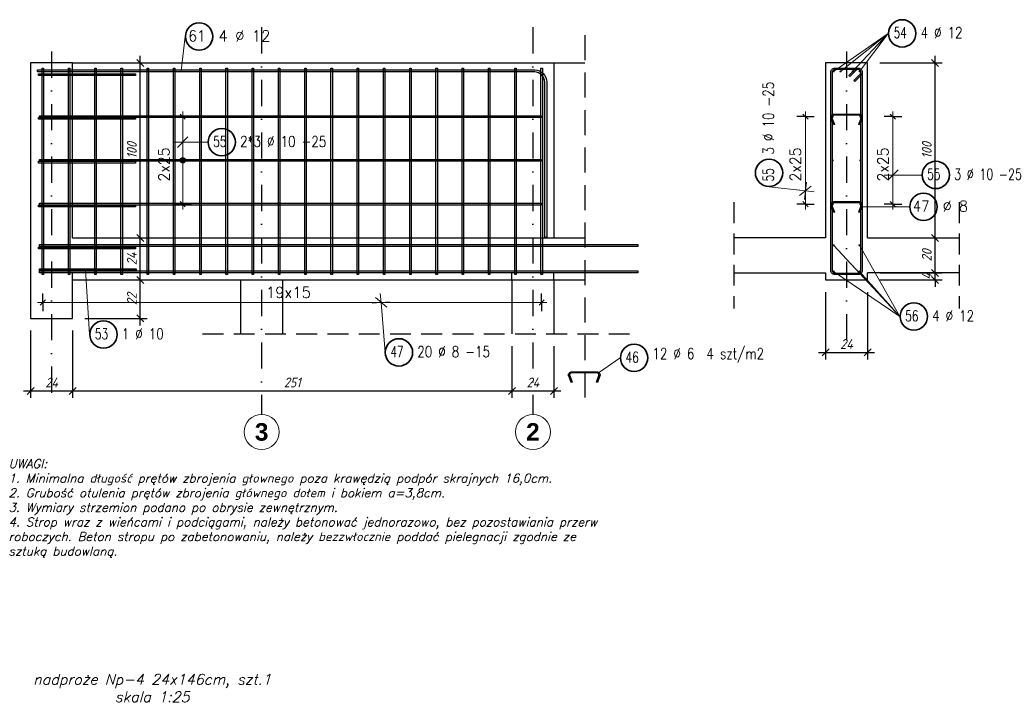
# Model space of a CAD drawing. Header units: millimetres. Extents: x -59549 to 24928, y -40343 to 39139.
# Tile 10 of 27: x -17073 to -11446, y -9470 to -5569. Entities that reach past the tile are written whole.
import ezdxf
from ezdxf.enums import TextEntityAlignment as Align

# ---------------------------------------------------------------- set-up
doc = ezdxf.new("R2010")
doc.units = ezdxf.units.MM
doc.header["$MEASUREMENT"] = 0
for name, pattern in [('DASHDOT', [25.4, 12.7, -6.35, 0, -6.35]), ('DASHDOTX2', [2, 1, -0.5, 0, -0.5]), ('Dot & Dashed', [335.138881, 176.388884, -88.194442, 0, -70.555556]), ('Hidden', [7.14375, 4.7625, -2.38125])]:
    doc.linetypes.add(name, pattern=pattern)
for name, color, linetype in [('k-nadproża', 4, 'Hidden'), ('k-osie', 1, 'DASHDOT'), ('k-schody', 2, 'Continuous'), ('k-wymiary', 1, 'Continuous'), ('k-ściany', 2, 'Continuous')]:
    doc.layers.add(name, color=color, linetype=linetype)
doc.layers.add('Ogólne', color=7, linetype='Continuous', lineweight=25)
doc.styles.add('50', font='romans.shx', dxfattribs={"width": 0.85, "oblique": 15, "height": 10})
doc.styles.add('ISO', font='ISOCP.SHX', dxfattribs={"oblique": 15})
doc.styles.add('ROMANS', font='romans__.ttf')
doc.styles.add('STYL_AUTOMATYCZNY_1', font='arialbd.ttf')
doc.dimstyles.new('ISO 1_20', dxfattribs={"dimtxt": 56, "dimasz": 40, "dimexe": 40, "dimexo": 70, "dimgap": 20, "dimtad": 1, "dimdec": 1, "dimlfac": 0.1, "dimdsep": 46, "dimtxsty": 'ISO', "dimblk": 'OBLIQUE', "dimcen": 0.09, "dimdle": 40, "dimclrd": 1, "dimclre": 1, "dimclrt": 2, "dimadec": 0, "dimazin": 0, "dimtfac": 1, "dimtdec": 1, "dimtix": 1, "dimtmove": 2, "dimatfit": 0, "dimfxl": 1, "dimtolj": 1, "dimtzin": 0, "dimlwd": -1, "dimlwe": -1, "dimarcsym": 0})

# ---------------------------------------------------------------- blocks, each defined once
blk = doc.blocks.new('_Oblique')
at = {"color": 0, "linetype": 'ByBlock', "lineweight": -2, "ltscale": 30}
blk.add_line((-0.5, -0.5), (0.5, 0.5), dxfattribs=at)
blk = doc.blocks.new('*D131')
at = {"layer": 'Defpoints', "color": 0}
for p in [(-17010.2, -7275.9), (-16770.2, -7275.9), (-16770.2, -7690.3)]:
    blk.add_point(p, dxfattribs=at)
at = {"layer": 'k-wymiary', "color": 1}
for p, q in [((-17010.2, -7345.9), (-17010.2, -7730.3)), ((-16770.2, -7345.9), (-16770.2, -7730.3)), ((-17050.2, -7690.3), (-16730.2, -7690.3))]:
    blk.add_line(p, q, dxfattribs=at)
at = {"layer": 'k-wymiary', "color": 1, "xscale": 40, "yscale": 40, "zscale": 40, "rotation": 180}
blk.add_blockref('_Oblique', (-17010.2, -7690.3), dxfattribs=at)
at = {"layer": 'k-wymiary', "color": 1, "xscale": 40, "yscale": 40, "zscale": 40}
blk.add_blockref('_Oblique', (-16770.2, -7690.3), dxfattribs=at)
at = {"layer": 'k-wymiary', "color": 2, "insert": (-16890.2, -7642.3), "char_height": 56, "attachment_point": 5, "style": 'ISO'}
blk.add_mtext('\\A1;24', dxfattribs=at)
blk = doc.blocks.new('*D126')
at = {"layer": 'Defpoints', "color": 0}
for p in [(-16770.2, -7275.9), (-14260.2, -7364.2), (-14260.2, -7690.3)]:
    blk.add_point(p, dxfattribs=at)
at = {"layer": 'k-wymiary', "color": 1}
for p, q in [((-16770.2, -7345.9), (-16770.2, -7730.3)), ((-14260.2, -7434.2), (-14260.2, -7730.3)), ((-16810.2, -7690.3), (-14220.2, -7690.3))]:
    blk.add_line(p, q, dxfattribs=at)
at = {"layer": 'k-wymiary', "color": 1, "xscale": 40, "yscale": 40, "zscale": 40, "rotation": 180}
blk.add_blockref('_Oblique', (-16770.2, -7690.3), dxfattribs=at)
at = {"layer": 'k-wymiary', "color": 1, "xscale": 40, "yscale": 40, "zscale": 40}
blk.add_blockref('_Oblique', (-14260.2, -7690.3), dxfattribs=at)
at = {"layer": 'k-wymiary', "color": 2, "insert": (-15515.2, -7642.3), "char_height": 56, "attachment_point": 5, "style": 'ISO'}
blk.add_mtext('\\A1;251', dxfattribs=at)
blk = doc.blocks.new('*D127')
at = {"layer": 'Defpoints', "color": 0}
for p in [(-14260.2, -7364.2), (-14020.2, -7364.2), (-14020.2, -7690.3)]:
    blk.add_point(p, dxfattribs=at)
at = {"layer": 'k-wymiary', "color": 1}
for p, q in [((-14260.2, -7434.2), (-14260.2, -7730.3)), ((-14020.2, -7434.2), (-14020.2, -7730.3)), ((-14300.2, -7690.3), (-13980.2, -7690.3))]:
    blk.add_line(p, q, dxfattribs=at)
at = {"layer": 'k-wymiary', "color": 1, "xscale": 40, "yscale": 40, "zscale": 40, "rotation": 180}
blk.add_blockref('_Oblique', (-14260.2, -7690.3), dxfattribs=at)
at = {"layer": 'k-wymiary', "color": 1, "xscale": 40, "yscale": 40, "zscale": 40}
blk.add_blockref('_Oblique', (-14020.2, -7690.3), dxfattribs=at)
at = {"layer": 'k-wymiary', "color": 2, "insert": (-14140.2, -7642.3), "char_height": 56, "attachment_point": 5, "style": 'ISO'}
blk.add_mtext('\\A1;24', dxfattribs=at)
blk = doc.blocks.new('*D128')
at = {"layer": 'Defpoints', "color": 0}
for p in [(-16770.2, -7056.1), (-16383.9, -7056.1), (-16770.2, -7275.9)]:
    blk.add_point(p, dxfattribs=at)
at = {"layer": 'k-wymiary', "color": 1}
for p, q in [((-16383.9, -7315.9), (-16383.9, -7016.1)), ((-16700.2, -7056.1), (-16343.9, -7056.1)), ((-16700.2, -7275.9), (-16343.9, -7275.9))]:
    blk.add_line(p, q, dxfattribs=at)
at = {"layer": 'k-wymiary', "color": 1, "xscale": 40, "yscale": 40, "zscale": 40}
for p, rotation in [((-16383.9, -7056.1), 90), ((-16383.9, -7275.9), 270)]:
    blk.add_blockref('_Oblique', p, dxfattribs=dict(at, rotation=rotation))
at = {"layer": 'k-wymiary', "color": 2, "insert": (-16431.9, -7166), "char_height": 56, "attachment_point": 5, "rotation": 90, "style": 'ISO'}
blk.add_mtext('\\A1;22', dxfattribs=at)
blk = doc.blocks.new('*D129')
at = {"layer": 'Defpoints', "color": 0}
for p in [(-16770.2, -6815.9), (-16383.9, -6815.9), (-16770.2, -7056.1)]:
    blk.add_point(p, dxfattribs=at)
at = {"layer": 'k-wymiary', "color": 1}
for p, q in [((-16383.9, -7096.1), (-16383.9, -6775.9)), ((-16700.2, -6815.9), (-16343.9, -6815.9)), ((-16700.2, -7056.1), (-16343.9, -7056.1))]:
    blk.add_line(p, q, dxfattribs=at)
at = {"layer": 'k-wymiary', "color": 1, "xscale": 40, "yscale": 40, "zscale": 40}
for p, rotation in [((-16383.9, -6815.9), 90), ((-16383.9, -7056.1), 270)]:
    blk.add_blockref('_Oblique', p, dxfattribs=dict(at, rotation=rotation))
at = {"layer": 'k-wymiary', "color": 2, "insert": (-16431.9, -6936), "char_height": 56, "attachment_point": 5, "rotation": 90, "style": 'ISO'}
blk.add_mtext('\\A1;24', dxfattribs=at)
blk = doc.blocks.new('*D130')
at = {"layer": 'Defpoints', "color": 0}
for p in [(-16770.2, -5815.9), (-16383.9, -5815.9), (-16770.2, -6815.9)]:
    blk.add_point(p, dxfattribs=at)
at = {"layer": 'k-wymiary', "color": 1}
for p, q in [((-16383.9, -6855.9), (-16383.9, -5775.9)), ((-16700.2, -5815.9), (-16343.9, -5815.9)), ((-16700.2, -6815.9), (-16343.9, -6815.9))]:
    blk.add_line(p, q, dxfattribs=at)
at = {"layer": 'k-wymiary', "color": 1, "xscale": 40, "yscale": 40, "zscale": 40}
for p, rotation in [((-16383.9, -5815.9), 90), ((-16383.9, -6815.9), 270)]:
    blk.add_blockref('_Oblique', p, dxfattribs=dict(at, rotation=rotation))
at = {"layer": 'k-wymiary', "color": 2, "insert": (-16431.9, -6315.9), "char_height": 56, "attachment_point": 5, "rotation": 90, "style": 'ISO'}
blk.add_mtext('\\A1;100', dxfattribs=at)
blk = doc.blocks.new('*D163')
at = {"layer": 'Defpoints', "color": 0}
for p in [(-12467.8, -7056.1), (-12227.8, -7056.1), (-12227.8, -7470.5)]:
    blk.add_point(p, dxfattribs=at)
at = {"layer": 'k-wymiary', "color": 1}
for p, q in [((-12467.8, -7126.1), (-12467.8, -7510.5)), ((-12227.8, -7126.1), (-12227.8, -7510.5)), ((-12507.8, -7470.5), (-12187.8, -7470.5))]:
    blk.add_line(p, q, dxfattribs=at)
at = {"layer": 'k-wymiary', "color": 1, "xscale": 40, "yscale": 40, "zscale": 40, "rotation": 180}
blk.add_blockref('_Oblique', (-12467.8, -7470.5), dxfattribs=at)
at = {"layer": 'k-wymiary', "color": 1, "xscale": 40, "yscale": 40, "zscale": 40}
blk.add_blockref('_Oblique', (-12227.8, -7470.5), dxfattribs=at)
at = {"layer": 'k-wymiary', "color": 2, "insert": (-12347.8, -7422.5), "char_height": 56, "attachment_point": 5, "style": 'ISO'}
blk.add_mtext('\\A1;24', dxfattribs=at)
blk = doc.blocks.new('*D164')
at = {"layer": 'Defpoints', "color": 0}
for p in [(-12227.8, -7016.1), (-11841.5, -7016.1), (-12227.8, -7056.1)]:
    blk.add_point(p, dxfattribs=at)
at = {"layer": 'k-wymiary', "color": 1}
for p, q in [((-11841.5, -7016.1), (-11841.5, -6976.1)), ((-12157.8, -7016.1), (-11801.5, -7016.1)), ((-11841.5, -7056.1), (-11841.5, -7016.1)), ((-12157.8, -7056.1), (-11801.5, -7056.1)), ((-11841.5, -7056.1), (-11841.5, -7096.1))]:
    blk.add_line(p, q, dxfattribs=at)
at = {"layer": 'k-wymiary', "color": 1, "xscale": 40, "yscale": 40, "zscale": 40}
for p, rotation in [((-11841.5, -7016.1), 270), ((-11841.5, -7056.1), 90)]:
    blk.add_blockref('_Oblique', p, dxfattribs=dict(at, rotation=rotation))
at = {"layer": 'k-wymiary', "color": 2, "insert": (-11889.5, -7036.1), "char_height": 56, "attachment_point": 5, "rotation": 90, "style": 'ISO'}
blk.add_mtext('\\A1;4', dxfattribs=at)
blk = doc.blocks.new('*D165')
at = {"layer": 'Defpoints', "color": 0}
for p in [(-12227.8, -6815.9), (-11841.5, -6815.9), (-12227.8, -7016.1)]:
    blk.add_point(p, dxfattribs=at)
at = {"layer": 'k-wymiary', "color": 1}
for p, q in [((-11841.5, -7056.1), (-11841.5, -6775.9)), ((-12157.8, -6815.9), (-11801.5, -6815.9)), ((-12157.8, -7016.1), (-11801.5, -7016.1))]:
    blk.add_line(p, q, dxfattribs=at)
at = {"layer": 'k-wymiary', "color": 1, "xscale": 40, "yscale": 40, "zscale": 40}
for p, rotation in [((-11841.5, -6815.9), 90), ((-11841.5, -7016.1), 270)]:
    blk.add_blockref('_Oblique', p, dxfattribs=dict(at, rotation=rotation))
at = {"layer": 'k-wymiary', "color": 2, "insert": (-11889.5, -6916), "char_height": 56, "attachment_point": 5, "rotation": 90, "style": 'ISO'}
blk.add_mtext('\\A1;20', dxfattribs=at)
blk = doc.blocks.new('*D166')
at = {"layer": 'Defpoints', "color": 0}
for p in [(-12227.8, -5815.9), (-11841.5, -5815.9), (-12227.8, -6815.9)]:
    blk.add_point(p, dxfattribs=at)
at = {"layer": 'k-wymiary', "color": 1}
for p, q in [((-11841.5, -6855.9), (-11841.5, -5775.9)), ((-12157.8, -5815.9), (-11801.5, -5815.9)), ((-12157.8, -6815.9), (-11801.5, -6815.9))]:
    blk.add_line(p, q, dxfattribs=at)
at = {"layer": 'k-wymiary', "color": 1, "xscale": 40, "yscale": 40, "zscale": 40}
for p, rotation in [((-11841.5, -5815.9), 90), ((-11841.5, -6815.9), 270)]:
    blk.add_blockref('_Oblique', p, dxfattribs=dict(at, rotation=rotation))
at = {"layer": 'k-wymiary', "color": 2, "insert": (-11889.5, -6315.9), "char_height": 56, "attachment_point": 5, "rotation": 90, "style": 'ISO'}
blk.add_mtext('\\A1;100', dxfattribs=at)
blk = doc.blocks.new('KRESKOWANIE_29')
at = {"layer": 'Ogólne', "color": 7, "linetype": 'Continuous', "lineweight": 18, "transparency": 33554687}
for p, q in [((-15.008, -7.1847), (-15.012, -7.1348)), ((-15.008, -7.1847), (-15.0579, -7.1886)), ((-14.9757, -7.2122), (-15.0403, -7.1571)), ((-15.008, -7.1847), (-14.9582, -7.1807)), ((-14.9853, -7.4704), (-15.008, -7.1847)), ((-15.008, -7.1847), (-15.0041, -7.2345))]:
    blk.add_line(p, q, dxfattribs=at)
blk = doc.blocks.new('KRESKOWANIE_41')
at = {"layer": 'Ogólne', "color": 7, "linetype": 'Continuous', "lineweight": 18, "transparency": 33554687}
for p, q in [((-16.1114, -6.2395), (-16.1714, -6.2995)), ((-16.1414, -6.2695), (-16.1414, -6.2195)), ((-16.1414, -6.2695), (-16.1914, -6.2695)), ((-15.998, -6.2695), (-16.1414, -6.2695)), ((-16.1414, -6.2695), (-16.0914, -6.2695)), ((-16.1414, -6.2695), (-16.1414, -6.3195))]:
    blk.add_line(p, q, dxfattribs=at)
blk = doc.blocks.new('KRESKOWANIE_42')
at = {"layer": 'Ogólne', "color": 7, "linetype": 'Continuous', "lineweight": 18, "transparency": 33554687}
for p, q in [((-12.0827, -6.4567), (-12.0827, -6.4067)), ((-12.0827, -6.4567), (-12.1327, -6.4567)), ((-12.0527, -6.4267), (-12.1127, -6.4867)), ((-11.9175, -6.4567), (-12.0827, -6.4567)), ((-12.0827, -6.4567), (-12.0327, -6.4567)), ((-12.0827, -6.4567), (-12.0827, -6.5067))]:
    blk.add_line(p, q, dxfattribs=at)
blk = doc.blocks.new('KRESKOWANIE_43')
at = {"layer": 'Ogólne', "color": 7, "linetype": 'Continuous', "lineweight": 18, "transparency": 33554687}
for p, q in [((-12.7908, -6.5243), (-12.5828, -6.5471)), ((-12.6159, -6.5736), (-12.5497, -6.5205)), ((-12.5828, -6.5471), (-12.5773, -6.4974)), ((-12.5828, -6.5471), (-12.6325, -6.5416)), ((-12.5828, -6.5471), (-12.5882, -6.5968)), ((-12.5828, -6.5471), (-12.5331, -6.5525))]:
    blk.add_line(p, q, dxfattribs=at)

msp = doc.modelspace()

# ---------------------------------------------------------------- hatches: boundary and pattern name
at = {"layer": 'Ogólne', "linetype": 'Continuous', "lineweight": 50, "transparency": 33554687}
for points in [[(-12416.41, -5864.76), (-12416.87, -5862.46), (-12418.17, -5860.52), (-12420.11, -5859.22), (-12422.41, -5858.76), (-12424.71, -5859.22), (-12426.65, -5860.52), (-12427.95, -5862.46), (-12428.41, -5864.76), (-12427.95, -5867.06), (-12426.65, -5869), (-12424.71, -5870.3), (-12422.41, -5870.76), (-12420.11, -5870.3), (-12418.17, -5869), (-12416.87, -5867.06)], [(-12376.41, -5864.76), (-12376.87, -5862.46), (-12378.17, -5860.52), (-12380.11, -5859.22), (-12382.41, -5858.76), (-12384.71, -5859.22), (-12386.65, -5860.52), (-12387.95, -5862.46), (-12388.41, -5864.76), (-12387.95, -5867.06), (-12386.65, -5869), (-12384.71, -5870.3), (-12382.41, -5870.76), (-12380.11, -5870.3), (-12378.17, -5869), (-12376.87, -5867.06)], [(-12307.23, -5864.76), (-12307.69, -5862.46), (-12308.99, -5860.52), (-12310.93, -5859.22), (-12313.23, -5858.76), (-12315.52, -5859.22), (-12317.47, -5860.52), (-12318.77, -5862.46), (-12319.23, -5864.76), (-12318.77, -5867.06), (-12317.47, -5869), (-12315.52, -5870.3), (-12313.23, -5870.76), (-12310.93, -5870.3), (-12308.99, -5869), (-12307.69, -5867.06)], [(-12267.23, -5864.76), (-12267.69, -5862.46), (-12268.99, -5860.52), (-12270.93, -5859.22), (-12273.23, -5858.76), (-12275.52, -5859.22), (-12277.47, -5860.52), (-12278.77, -5862.46), (-12279.23, -5864.76), (-12278.77, -5867.06), (-12277.47, -5869), (-12275.52, -5870.3), (-12273.23, -5870.76), (-12270.93, -5870.3), (-12268.99, -5869), (-12267.69, -5867.06)], [(-12420.42, -6123.28), (-12420.8, -6121.36), (-12421.89, -6119.74), (-12423.51, -6118.66), (-12425.42, -6118.28), (-12427.34, -6118.66), (-12428.96, -6119.74), (-12430.04, -6121.36), (-12430.42, -6123.28), (-12430.04, -6125.19), (-12428.96, -6126.81), (-12427.34, -6127.9), (-12425.42, -6128.28), (-12423.51, -6127.9), (-12421.89, -6126.81), (-12420.8, -6125.19)], [(-12265.21, -6123.28), (-12265.59, -6121.36), (-12266.68, -6119.74), (-12268.3, -6118.66), (-12270.21, -6118.28), (-12272.13, -6118.66), (-12273.75, -6119.74), (-12274.83, -6121.36), (-12275.21, -6123.28), (-12274.83, -6125.19), (-12273.75, -6126.81), (-12272.13, -6127.9), (-12270.21, -6128.28), (-12268.3, -6127.9), (-12266.68, -6126.81), (-12265.59, -6125.19)], [(-12420.42, -6373.28), (-12420.8, -6371.36), (-12421.89, -6369.74), (-12423.51, -6368.66), (-12425.42, -6368.28), (-12427.34, -6368.66), (-12428.96, -6369.74), (-12430.04, -6371.36), (-12430.42, -6373.28), (-12430.04, -6375.19), (-12428.96, -6376.81), (-12427.34, -6377.9), (-12425.42, -6378.28), (-12423.51, -6377.9), (-12421.89, -6376.81), (-12420.8, -6375.19)], [(-12265.21, -6373.28), (-12265.59, -6371.36), (-12266.68, -6369.74), (-12268.3, -6368.66), (-12270.21, -6368.28), (-12272.13, -6368.66), (-12273.75, -6369.74), (-12274.83, -6371.36), (-12275.21, -6373.28), (-12274.83, -6375.19), (-12273.75, -6376.81), (-12272.13, -6377.9), (-12270.21, -6378.28), (-12268.3, -6377.9), (-12266.68, -6376.81), (-12265.59, -6375.19)], [(-12420.42, -6623.28), (-12420.8, -6621.36), (-12421.89, -6619.74), (-12423.51, -6618.66), (-12425.42, -6618.28), (-12427.34, -6618.66), (-12428.96, -6619.74), (-12430.04, -6621.36), (-12430.42, -6623.28), (-12430.04, -6625.19), (-12428.96, -6626.81), (-12427.34, -6627.9), (-12425.42, -6628.28), (-12423.51, -6627.9), (-12421.89, -6626.81), (-12420.8, -6625.19)], [(-12265.21, -6623.28), (-12265.59, -6621.36), (-12266.68, -6619.74), (-12268.3, -6618.66), (-12270.21, -6618.28), (-12272.13, -6618.66), (-12273.75, -6619.74), (-12274.83, -6621.36), (-12275.21, -6623.28), (-12274.83, -6625.19), (-12273.75, -6626.81), (-12272.13, -6627.9), (-12270.21, -6628.28), (-12268.3, -6627.9), (-12266.68, -6626.81), (-12265.59, -6625.19)], [(-12415.45, -6858.01), (-12415.91, -6855.72), (-12417.21, -6853.77), (-12419.16, -6852.47), (-12421.45, -6852.01), (-12423.75, -6852.47), (-12425.7, -6853.77), (-12427, -6855.72), (-12427.45, -6858.01), (-12427, -6860.31), (-12425.7, -6862.25), (-12423.75, -6863.55), (-12421.45, -6864.01), (-12419.16, -6863.55), (-12417.21, -6862.25), (-12415.91, -6860.31)], [(-12268.18, -6858.01), (-12268.64, -6855.72), (-12269.94, -6853.77), (-12271.89, -6852.47), (-12274.18, -6852.01), (-12276.48, -6852.47), (-12278.43, -6853.77), (-12279.73, -6855.72), (-12280.18, -6858.01), (-12279.73, -6860.31), (-12278.43, -6862.25), (-12276.48, -6863.55), (-12274.18, -6864.01), (-12271.89, -6863.55), (-12269.94, -6862.25), (-12268.64, -6860.31)], [(-12415.45, -7008.01), (-12415.91, -7005.72), (-12417.21, -7003.77), (-12419.16, -7002.47), (-12421.45, -7002.01), (-12423.75, -7002.47), (-12425.7, -7003.77), (-12427, -7005.72), (-12427.45, -7008.01), (-12427, -7010.31), (-12425.7, -7012.25), (-12423.75, -7013.55), (-12421.45, -7014.01), (-12419.16, -7013.55), (-12417.21, -7012.25), (-12415.91, -7010.31)], [(-12268.18, -7008.01), (-12268.64, -7005.72), (-12269.94, -7003.77), (-12271.89, -7002.47), (-12274.18, -7002.01), (-12276.48, -7002.47), (-12278.43, -7003.77), (-12279.73, -7005.72), (-12280.18, -7008.01), (-12279.73, -7010.31), (-12278.43, -7012.25), (-12276.48, -7013.55), (-12274.18, -7014.01), (-12271.89, -7013.55), (-12269.94, -7012.25), (-12268.64, -7010.31)]]:
    msp.add_hatch(color=5, dxfattribs=at).paths.add_polyline_path(points)
at = {"layer": 'Ogólne', "linetype": 'Continuous', "lineweight": 25, "transparency": 33554687}
for points in [[(-16156.37, -6373.28), (-16126.37, -6373.28), (-16128.47, -6365.78)], [(-16156.37, -6373.28), (-16128.47, -6365.78), (-16154.27, -6365.78)], [(-16154.27, -6380.78), (-16126.37, -6373.28), (-16156.37, -6373.28)], [(-16154.27, -6365.78), (-16128.47, -6365.78), (-16133.87, -6360.38)], [(-16154.27, -6365.78), (-16133.87, -6360.38), (-16148.87, -6360.38)], [(-16154.27, -6380.78), (-16128.47, -6380.78), (-16126.37, -6373.28)], [(-16148.87, -6386.18), (-16128.47, -6380.78), (-16154.27, -6380.78)], [(-16148.87, -6360.38), (-16133.87, -6360.38), (-16141.37, -6358.28)], [(-16148.87, -6386.18), (-16133.87, -6386.18), (-16128.47, -6380.78)], [(-16133.87, -6386.18), (-16148.87, -6386.18), (-16141.37, -6388.28)]]:
    msp.add_hatch(color=7, dxfattribs=at).paths.add_polyline_path(points)

# ---------------------------------------------------------------- linework, layer by layer
at = {"layer": 'k-osie', "linetype": 'DASHDOTX2', "ltscale": 150}
for p, q in [((-15690.21, -5612.68), (-15690.21, -7824.74)), ((-14140.21, -5612.68), (-14140.21, -7824.74)), ((-16890.21, -5750.9), (-16890.21, -7703.18)), ((-12347.82, -5750.9), (-12347.82, -7483.38))]:
    msp.add_line(p, q, dxfattribs=at)
at = {"layer": 'k-osie', "color": 3, "linetype": 'Continuous', "lineweight": 13}
for centre in [(-15690.21, -7924.74), (-14140.21, -7924.74)]:
    msp.add_circle(centre, 100, dxfattribs=at)
at = {"layer": 'k-schody'}
for p, q in [((-14020.21, -5815.9), (-14020.21, -6815.9)), ((-14020.21, -5815.9), (-13842.69, -5815.9)), ((-14020.21, -6815.9), (-13842.69, -6815.9)), ((-15810.21, -7056.1), (-15810.21, -7364.16))]:
    msp.add_line(p, q, dxfattribs=at)
at = {"layer": 'k-schody', "color": 1}
for p, q in [((-14260.21, -7056.1), (-14260.21, -7016.1)), ((-14020.21, -7056.1), (-14020.21, -7016.1)), ((-15570.21, -7056.1), (-15570.21, -7364.16)), ((-14260.21, -7056.1), (-14260.21, -7364.16)), ((-14020.21, -7056.1), (-14020.21, -7364.16))]:
    msp.add_line(p, q, dxfattribs=at)
at = {"layer": 'k-schody'}
for points in [[(-17010.21, -5815.9), (-17010.21, -7275.9), (-16770.21, -7275.9), (-16770.21, -7056.1), (-13842.69, -7056.1)], [(-16770.21, -5815.9), (-17010.21, -5815.9), (-17010.21, -7275.9), (-16770.21, -7275.9)], [(-16770.21, -5815.9), (-14020.21, -5815.9)], [(-12227.82, -6815.9), (-12227.82, -5815.9), (-12467.82, -5815.9), (-12467.82, -6815.9)], [(-12467.82, -6815.9), (-12991.27, -6815.9)], [(-12227.82, -6815.9), (-11704.37, -6815.9)], [(-12991.27, -7016.1), (-12467.82, -7016.1)], [(-12467.82, -7016.1), (-12467.82, -7056.1), (-12227.82, -7056.1), (-12227.82, -7016.1)], [(-11704.37, -7016.1), (-12227.82, -7016.1)]]:
    msp.add_lwpolyline(points, dxfattribs=at)
at = {"layer": 'k-schody', "color": 1}
for points in [[(-16770.21, -6815.9), (-16770.21, -5815.9)], [(-16770.21, -6815.9), (-13842.69, -6815.9)], [(-16770.21, -7275.9), (-16770.21, -7016.1)], [(-14260.21, -7016.1), (-16770.21, -7016.1)], [(-13842.69, -7016.1), (-14020.21, -7016.1)]]:
    msp.add_lwpolyline(points, dxfattribs=at)
at = {"layer": 'k-ściany', "color": 1, "linetype": 'Hidden', "ltscale": 30}
msp.add_line((-13842.69, -5656.81), (-13842.69, -7727.58), dxfattribs=at)
at = {"layer": 'k-ściany', "color": 1, "linetype": 'Hidden', "ltscale": 25}
for p, q in [((-12991.27, -6612.54), (-12991.27, -7219.45)), ((-11704.37, -6612.54), (-11704.37, -7219.45)), ((-16027.96, -7364.16), (-13560.8, -7364.16))]:
    msp.add_line(p, q, dxfattribs=at)
at = {"layer": 'Ogólne', "color": 7, "linetype": 'Continuous', "lineweight": 18, "transparency": 33554687}
for p, q in [((-16127.51, -5665.82), (-16150.25, -5861.9)), ((-12109.18, -5647.37), (-12422.41, -5864.76)), ((-12109.18, -5647.37), (-12382.41, -5864.76)), ((-12109.18, -5647.37), (-12313.23, -5864.76)), ((-12109.18, -5647.37), (-12273.23, -5864.76)), ((-16141.37, -6123.28), (-16141.37, -6093.28)), ((-16141.37, -6373.28), (-16141.37, -6123.28)), ((-12582.79, -6123.28), (-12582.79, -6093.28)), ((-12582.79, -6623.28), (-12582.79, -6123.28)), ((-12082.66, -6123.28), (-12082.66, -6093.28)), ((-12082.66, -6623.28), (-12082.66, -6123.28)), ((-16141.37, -6623.28), (-16141.37, -6373.28)), ((-16141.37, -6623.28), (-16141.37, -6653.28)), ((-12582.79, -6623.28), (-12582.79, -6653.28)), ((-11987.48, -6638.94), (-12261.82, -6638.94)), ((-12082.66, -6623.28), (-12082.66, -6653.28)), ((-12043.11, -7265.73), (-12421.45, -6858.01)), ((-12043.11, -7265.73), (-12274.18, -6858.01)), ((-16673.87, -7368.53), (-16696.61, -6998.07)), ((-12043.11, -7265.73), (-12421.45, -7008.01)), ((-12043.11, -7265.73), (-12274.18, -7008.01)), ((-16940.21, -7184.66), (-16970.21, -7184.66)), ((-14090.21, -7184.66), (-14060.21, -7184.66)), ((-13641.69, -7502.04), (-13759.4, -7584.27))]:
    msp.add_line(p, q, dxfattribs=at)
at = {"layer": 'Ogólne', "color": 7, "linetype": 'Continuous', "lineweight": 25, "transparency": 33554687}
for p, q in [((-16141.37, -6123.28), (-16191.37, -6123.28)), ((-16126.37, -6138.28), (-16156.37, -6108.28)), ((-16141.37, -6123.28), (-16091.37, -6123.28)), ((-12582.79, -6123.28), (-12632.79, -6123.28)), ((-12567.79, -6138.28), (-12597.79, -6108.28)), ((-12582.79, -6123.28), (-12532.79, -6123.28)), ((-12082.66, -6123.28), (-12132.66, -6123.28)), ((-12067.66, -6138.28), (-12097.66, -6108.28)), ((-12082.66, -6123.28), (-12032.66, -6123.28)), ((-16141.37, -6373.28), (-16191.37, -6373.28)), ((-16141.37, -6373.28), (-16091.37, -6373.28)), ((-16141.37, -6623.28), (-16191.37, -6623.28)), ((-16126.37, -6638.28), (-16156.37, -6608.28)), ((-16141.37, -6623.28), (-16091.37, -6623.28)), ((-12582.79, -6623.28), (-12632.79, -6623.28)), ((-12567.79, -6638.28), (-12597.79, -6608.28)), ((-12582.79, -6623.28), (-12532.79, -6623.28)), ((-12082.66, -6623.28), (-12132.66, -6623.28)), ((-12067.66, -6638.28), (-12097.66, -6608.28)), ((-12082.66, -6623.28), (-12032.66, -6623.28)), ((-16940.21, -7184.66), (-16940.21, -7134.66)), ((-14090.21, -7184.66), (-14090.21, -7134.66)), ((-16955.21, -7199.66), (-16925.21, -7169.66)), ((-16940.21, -7184.66), (-16940.21, -7234.66)), ((-14105.21, -7199.66), (-14075.21, -7169.66)), ((-14090.21, -7184.66), (-14090.21, -7234.66))]:
    msp.add_line(p, q, dxfattribs=at)
for points in [[(-16944.21, -7026.1), (-16944.21, -5845.9), (-16936.21, -5845.9), (-16936.21, -7026.1), (-16944.21, -7026.1)], [(-16794.21, -7026.1), (-16794.21, -5845.9), (-16786.21, -5845.9), (-16786.21, -7026.1), (-16794.21, -7026.1)], [(-16644.21, -7026.1), (-16644.21, -5845.9), (-16636.21, -5845.9), (-16636.21, -7026.1), (-16644.21, -7026.1)], [(-16494.21, -7026.1), (-16494.21, -5845.9), (-16486.21, -5845.9), (-16486.21, -7026.1), (-16494.21, -7026.1)], [(-16344.21, -7026.1), (-16344.21, -5845.9), (-16336.21, -5845.9), (-16336.21, -7026.1), (-16344.21, -7026.1)], [(-16194.21, -7026.1), (-16194.21, -5845.9), (-16186.21, -5845.9), (-16186.21, -7026.1), (-16194.21, -7026.1)], [(-16044.21, -7026.1), (-16044.21, -5845.9), (-16036.21, -5845.9), (-16036.21, -7026.1), (-16044.21, -7026.1)], [(-15894.21, -7026.1), (-15894.21, -5845.9), (-15886.21, -5845.9), (-15886.21, -7026.1), (-15894.21, -7026.1)], [(-15744.21, -7026.1), (-15744.21, -5845.9), (-15736.21, -5845.9), (-15736.21, -7026.1), (-15744.21, -7026.1)], [(-15594.21, -7026.1), (-15594.21, -5845.9), (-15586.21, -5845.9), (-15586.21, -7026.1), (-15594.21, -7026.1)], [(-15444.21, -7026.1), (-15444.21, -5845.9), (-15436.21, -5845.9), (-15436.21, -7026.1), (-15444.21, -7026.1)], [(-15294.21, -7026.1), (-15294.21, -5845.9), (-15286.21, -5845.9), (-15286.21, -7026.1), (-15294.21, -7026.1)], [(-15144.21, -7026.1), (-15144.21, -5845.9), (-15136.21, -5845.9), (-15136.21, -7026.1), (-15144.21, -7026.1)], [(-14994.21, -7026.1), (-14994.21, -5845.9), (-14986.21, -5845.9), (-14986.21, -7026.1), (-14994.21, -7026.1)], [(-14844.21, -7026.1), (-14844.21, -5845.9), (-14836.21, -5845.9), (-14836.21, -7026.1), (-14844.21, -7026.1)], [(-14694.21, -7026.1), (-14694.21, -5845.9), (-14686.21, -5845.9), (-14686.21, -7026.1), (-14694.21, -7026.1)], [(-14544.21, -7026.1), (-14544.21, -5845.9), (-14536.21, -5845.9), (-14536.21, -7026.1), (-14544.21, -7026.1)], [(-14394.21, -7026.1), (-14394.21, -5845.9), (-14386.21, -5845.9), (-14386.21, -7026.1), (-14394.21, -7026.1)], [(-14244.21, -7026.1), (-14244.21, -5845.9), (-14236.21, -5845.9), (-14236.21, -7026.1), (-14244.21, -7026.1)], [(-14094.21, -7026.1), (-14094.21, -5845.9), (-14086.21, -5845.9), (-14086.21, -7026.1), (-14094.21, -7026.1)], [(-12305.86, -5916.56), (-12270.3, -5881), (-12269.3, -5879.85), (-12268.42, -5878.64), (-12267.66, -5877.35), (-12267.04, -5876.02), (-12266.54, -5874.64), (-12266.17, -5873.19), (-12265.93, -5871.7), (-12265.82, -5870.19), (-12265.82, -5869.3), (-12266.22, -5866.39), (-12267.19, -5863.46), (-12268.69, -5860.77), (-12270.52, -5858.59), (-12272.7, -5856.77), (-12275.38, -5855.27), (-12278.32, -5854.3), (-12281.22, -5853.9), (-12414.41, -5853.9), (-12417.32, -5854.3), (-12420.26, -5855.27), (-12422.94, -5856.77), (-12425.12, -5858.59), (-12426.94, -5860.77), (-12428.45, -5863.46), (-12429.41, -5866.39), (-12429.82, -5869.3), (-12429.82, -7002.69), (-12429.41, -7005.6), (-12428.45, -7008.53), (-12426.94, -7011.22), (-12425.12, -7013.4), (-12422.94, -7015.22), (-12420.26, -7016.72), (-12417.32, -7017.69), (-12414.41, -7018.1), (-12281.22, -7018.1), (-12278.32, -7017.69), (-12275.38, -7016.72), (-12272.7, -7015.22), (-12270.52, -7013.4), (-12268.69, -7011.22), (-12267.19, -7008.53), (-12266.22, -7005.6), (-12265.82, -7002.69), (-12265.82, -5869.3), (-12266.22, -5866.39), (-12267.19, -5863.46), (-12268.69, -5860.77), (-12270.52, -5858.59), (-12272.7, -5856.77), (-12275.38, -5855.27), (-12278.32, -5854.3), (-12281.22, -5853.9), (-12282.11, -5853.9), (-12283.63, -5854), (-12285.11, -5854.24), (-12286.56, -5854.62), (-12287.94, -5855.12), (-12289.27, -5855.74), (-12290.56, -5856.5), (-12291.78, -5857.38), (-12292.92, -5858.37), (-12328.49, -5893.94), (-12334.15, -5888.28), (-12298.38, -5852.52), (-12296.75, -5851.1), (-12294.94, -5849.79), (-12293, -5848.66), (-12291.01, -5847.72), (-12288.93, -5846.97), (-12286.76, -5846.4), (-12284.55, -5846.05), (-12282.4, -5845.9), (-12280.67, -5845.9), (-12276.5, -5846.48), (-12272.15, -5847.91), (-12268.14, -5850.15), (-12264.84, -5852.91), (-12262.08, -5856.22), (-12259.83, -5860.22), (-12258.4, -5864.57), (-12257.82, -5868.75), (-12257.82, -7003.24), (-12258.4, -7007.42), (-12259.83, -7011.77), (-12262.08, -7015.77), (-12264.84, -7019.08), (-12268.14, -7021.84), (-12272.15, -7024.08), (-12276.5, -7025.51), (-12280.67, -7026.1), (-12414.97, -7026.1), (-12419.14, -7025.51), (-12423.49, -7024.08), (-12427.5, -7021.84), (-12430.8, -7019.08), (-12433.56, -7015.77), (-12435.8, -7011.77), (-12437.24, -7007.42), (-12437.82, -7003.24), (-12437.82, -5868.75), (-12437.24, -5864.57), (-12435.8, -5860.22), (-12433.56, -5856.22), (-12430.8, -5852.91), (-12427.5, -5850.15), (-12423.49, -5847.91), (-12419.14, -5846.48), (-12414.97, -5845.9), (-12280.67, -5845.9), (-12276.5, -5846.48), (-12272.15, -5847.91), (-12268.14, -5850.15), (-12264.84, -5852.91), (-12262.08, -5856.22), (-12259.83, -5860.22), (-12258.4, -5864.57), (-12257.82, -5868.75), (-12257.82, -5870.47), (-12257.97, -5872.63), (-12258.33, -5874.83), (-12258.89, -5877.01), (-12259.64, -5879.08), (-12260.58, -5881.08), (-12261.72, -5883.01), (-12263.03, -5884.83), (-12264.44, -5886.46), (-12300.2, -5922.22), (-12305.86, -5916.56)], [(-14072.21, -6814.78), (-14072.21, -5925.43), (-14073.71, -5914.7), (-14077.32, -5903.74), (-14082.95, -5893.69), (-14089.8, -5885.49), (-14098.01, -5878.63), (-14108.06, -5873), (-14119.02, -5869.39), (-14129.75, -5867.9), (-16970.21, -5867.9), (-16970.21, -5855.9), (-14128.92, -5855.9), (-14116.29, -5857.65), (-14103.21, -5861.97), (-14091.17, -5868.71), (-14081.29, -5876.97), (-14073.02, -5886.85), (-14066.29, -5898.89), (-14061.97, -5911.97), (-14060.21, -5924.6), (-14060.21, -6814.78), (-14072.21, -6814.78)], [(-16411.79, -5888.16), (-16965.21, -5888.16), (-16965.21, -5878.16), (-16411.79, -5878.16), (-16411.79, -5888.16)], [(-16411.79, -6138.16), (-16965.21, -6138.16), (-16965.21, -6128.16), (-16411.79, -6128.16), (-16411.79, -6138.16)], [(-16960.21, -6118.28), (-14090.21, -6118.28), (-14090.21, -6128.28), (-16960.21, -6128.28), (-16960.21, -6118.28)], [(-12278.22, -6167.83), (-12264.51, -6130.15), (-12264.35, -6129.67), (-12264.21, -6129.19), (-12264.1, -6128.71), (-12264, -6128.22), (-12263.93, -6127.74), (-12263.87, -6127.24), (-12263.84, -6126.75), (-12263.82, -6126.24), (-12263.82, -6125.69), (-12264.12, -6123.51), (-12264.85, -6121.31), (-12265.98, -6119.3), (-12267.34, -6117.66), (-12268.98, -6116.3), (-12270.99, -6115.17), (-12273.19, -6114.44), (-12275.37, -6114.14), (-12420.27, -6114.14), (-12422.45, -6114.44), (-12424.65, -6115.17), (-12426.66, -6116.3), (-12428.3, -6117.66), (-12429.66, -6119.3), (-12430.79, -6121.31), (-12431.52, -6123.51), (-12431.82, -6125.69), (-12431.82, -6126.24), (-12431.8, -6126.75), (-12431.77, -6127.24), (-12431.71, -6127.74), (-12431.64, -6128.22), (-12431.54, -6128.71), (-12431.42, -6129.19), (-12431.29, -6129.67), (-12431.13, -6130.15), (-12417.41, -6167.83), (-12423.05, -6169.88), (-12436.8, -6132.11), (-12437.03, -6131.43), (-12437.23, -6130.71), (-12437.4, -6129.99), (-12437.55, -6129.27), (-12437.66, -6128.53), (-12437.74, -6127.8), (-12437.8, -6127.06), (-12437.82, -6126.33), (-12437.82, -6125.28), (-12437.38, -6122.15), (-12436.31, -6118.89), (-12434.62, -6115.88), (-12432.56, -6113.4), (-12430.08, -6111.33), (-12427.07, -6109.65), (-12423.81, -6108.57), (-12420.68, -6108.14), (-12274.96, -6108.14), (-12271.83, -6108.57), (-12268.56, -6109.65), (-12265.56, -6111.33), (-12263.08, -6113.4), (-12261.01, -6115.88), (-12259.33, -6118.89), (-12258.25, -6122.15), (-12257.82, -6125.28), (-12257.82, -6126.33), (-12257.84, -6127.06), (-12257.89, -6127.8), (-12257.98, -6128.53), (-12258.09, -6129.27), (-12258.24, -6129.99), (-12258.41, -6130.71), (-12258.61, -6131.43), (-12258.84, -6132.11), (-12272.59, -6169.88), (-12278.22, -6167.83)], [(-16411.79, -6388.16), (-16965.21, -6388.16), (-16965.21, -6378.16), (-16411.79, -6378.16), (-16411.79, -6388.16)], [(-16960.21, -6368.28), (-14090.21, -6368.28), (-14090.21, -6378.28), (-16960.21, -6378.28), (-16960.21, -6368.28)], [(-16411.79, -6638.16), (-16965.21, -6638.16), (-16965.21, -6628.16), (-16411.79, -6628.16), (-16411.79, -6638.16)], [(-16960.21, -6618.28), (-14090.21, -6618.28), (-14090.21, -6628.28), (-16960.21, -6628.28), (-16960.21, -6618.28)], [(-12278.22, -6668.54), (-12264.51, -6630.86), (-12264.35, -6630.38), (-12264.21, -6629.9), (-12264.1, -6629.42), (-12264, -6628.93), (-12263.93, -6628.45), (-12263.87, -6627.95), (-12263.84, -6627.46), (-12263.82, -6626.95), (-12263.82, -6626.4), (-12264.12, -6624.22), (-12264.85, -6622.02), (-12265.98, -6620.01), (-12267.34, -6618.37), (-12268.98, -6617.01), (-12270.99, -6615.88), (-12273.19, -6615.15), (-12275.37, -6614.85), (-12420.27, -6614.85), (-12422.45, -6615.15), (-12424.65, -6615.88), (-12426.66, -6617.01), (-12428.3, -6618.37), (-12429.66, -6620.01), (-12430.79, -6622.02), (-12431.52, -6624.22), (-12431.82, -6626.4), (-12431.82, -6626.95), (-12431.8, -6627.46), (-12431.77, -6627.95), (-12431.71, -6628.45), (-12431.64, -6628.93), (-12431.54, -6629.42), (-12431.42, -6629.9), (-12431.29, -6630.38), (-12431.13, -6630.86), (-12417.41, -6668.54), (-12423.05, -6670.59), (-12436.8, -6632.82), (-12437.03, -6632.14), (-12437.23, -6631.42), (-12437.4, -6630.7), (-12437.55, -6629.97), (-12437.66, -6629.24), (-12437.74, -6628.5), (-12437.8, -6627.77), (-12437.82, -6627.04), (-12437.82, -6625.99), (-12437.38, -6622.86), (-12436.31, -6619.59), (-12434.62, -6616.59), (-12432.56, -6614.11), (-12430.08, -6612.04), (-12427.07, -6610.36), (-12423.81, -6609.28), (-12420.68, -6608.85), (-12274.96, -6608.85), (-12271.83, -6609.28), (-12268.56, -6610.36), (-12265.56, -6612.04), (-12263.08, -6614.11), (-12261.01, -6616.59), (-12259.33, -6619.59), (-12258.25, -6622.86), (-12257.82, -6625.99), (-12257.82, -6627.04), (-12257.84, -6627.77), (-12257.89, -6628.5), (-12257.98, -6629.24), (-12258.09, -6629.97), (-12258.24, -6630.7), (-12258.41, -6631.42), (-12258.61, -6632.14), (-12258.84, -6632.82), (-12272.59, -6670.59), (-12278.22, -6668.54)], [(-16960.21, -6854.1), (-13540.21, -6854.1), (-13540.21, -6866.1), (-16960.21, -6866.1), (-16960.21, -6854.1)], [(-16411.79, -6878.16), (-16965.21, -6878.16), (-16965.21, -6868.16), (-16411.79, -6868.16), (-16411.79, -6878.16)], [(-16960.39, -6993.07), (-16406.97, -6993.07), (-16406.97, -7003.07), (-16960.39, -7003.07), (-16960.39, -6993.07)], [(-16960.21, -7004.1), (-13540.21, -7004.1), (-13540.21, -7016.1), (-16960.21, -7016.1), (-16960.21, -7004.1)], [(-13776.81, -7640.96), (-13763.09, -7603.28), (-13762.93, -7602.8), (-13762.8, -7602.32), (-13762.68, -7601.84), (-13762.59, -7601.35), (-13762.51, -7600.87), (-13762.45, -7600.37), (-13762.42, -7599.88), (-13762.4, -7599.37), (-13762.4, -7598.83), (-13762.71, -7596.64), (-13763.43, -7594.44), (-13764.56, -7592.43), (-13765.93, -7590.79), (-13767.56, -7589.43), (-13769.58, -7588.3), (-13771.78, -7587.57), (-13773.96, -7587.27), (-13918.85, -7587.27), (-13921.03, -7587.57), (-13923.23, -7588.3), (-13925.24, -7589.43), (-13926.88, -7590.79), (-13928.25, -7592.43), (-13929.37, -7594.44), (-13930.1, -7596.64), (-13930.4, -7598.83), (-13930.4, -7599.37), (-13930.39, -7599.88), (-13930.35, -7600.37), (-13930.3, -7600.87), (-13930.22, -7601.35), (-13930.12, -7601.84), (-13930.01, -7602.32), (-13929.87, -7602.8), (-13929.71, -7603.28), (-13916, -7640.96), (-13921.64, -7643.01), (-13935.38, -7605.25), (-13935.61, -7604.56), (-13935.81, -7603.85), (-13935.99, -7603.12), (-13936.13, -7602.4), (-13936.24, -7601.66), (-13936.33, -7600.93), (-13936.38, -7600.19), (-13936.4, -7599.46), (-13936.4, -7598.41), (-13935.97, -7595.28), (-13934.89, -7592.02), (-13933.21, -7589.01), (-13931.14, -7586.53), (-13928.66, -7584.47), (-13925.66, -7582.78), (-13922.39, -7581.71), (-13919.26, -7581.27), (-13773.54, -7581.27), (-13770.41, -7581.71), (-13767.15, -7582.78), (-13764.14, -7584.47), (-13761.67, -7586.53), (-13759.6, -7589.01), (-13757.91, -7592.02), (-13756.84, -7595.28), (-13756.4, -7598.41), (-13756.4, -7599.46), (-13756.43, -7600.19), (-13756.48, -7600.93), (-13756.56, -7601.66), (-13756.68, -7602.4), (-13756.82, -7603.12), (-13756.99, -7603.85), (-13757.2, -7604.56), (-13757.42, -7605.25), (-13771.17, -7643.01), (-13776.81, -7640.96)]]:
    msp.add_lwpolyline(points, dxfattribs=at)
at = {"layer": 'Ogólne', "color": 7, "linetype": 'Continuous', "lineweight": 18, "transparency": 33554687}
msp.add_lwpolyline([(-16940.21, -7184.66), (-15720.05, -7184.66), (-15720.05, -7184.66), (-14090.21, -7184.66)], dxfattribs=at)
at = {"layer": 'Ogólne', "color": 6, "linetype": 'Continuous', "lineweight": 35, "transparency": 33554687}
for centre in [(-12029.54, -5647.27), (-16047.86, -5665.72), (-15918.35, -6269.38), (-12790.86, -6444.69), (-11837.83, -6456.56), (-11907.84, -6638.83), (-11963.47, -7265.63), (-16594.23, -7368.43), (-14905.65, -7470.27), (-13562.04, -7501.94)]:
    msp.add_circle(centre, 78.12, dxfattribs=at)
at = {"layer": 'Ogólne', "color": 7, "linetype": 'Continuous', "lineweight": 25, "transparency": 33554687}
msp.add_circle((-16141.37, -6373.28), 15, dxfattribs=at)

# ---------------------------------------------------------------- block references
at = {"layer": 'Ogólne', "color": 7, "linetype": 'Continuous', "lineweight": 18, "transparency": 33554687, "xscale": 1000, "yscale": 1000, "zscale": 1000}
for name in ['KRESKOWANIE_41', 'KRESKOWANIE_42', 'KRESKOWANIE_43', 'KRESKOWANIE_29']:
    msp.add_blockref(name, (0, 0), dxfattribs=at)

# ---------------------------------------------------------------- texts
at = {"layer": 'k-nadproża', "color": 2, "linetype": 'Dot & Dashed', "ltscale": 1.5, "style": '50'}
for s, insert, char_height, width, attachment_point in [('{\\W1;UWAGI:\\P1. \\A1;Minimalna długość prętów zbrojenia głownego poza krawędzią podpór skrajnych 16,0cm.\\P2. Grubość otulenia prętów zbrojenia głównego dołem i bokiem a=3,8cm.\\P3\\A0;. Wymiary strzemion podano po obrysie zewnętrznym.\\P4. \\H0.99997x;Strop wraz z wieńcami i podciągami, należy betonować jednorazowo, bez pozostawiania przerw roboczych. Beton stropu po zabetonowaniu, należy bezzwłocznie poddać pielegnacji zgodnie ze sztuką budowlaną.\\P\\P  }', (-17136.69, -8081.38), 50, 3726.7946, 1), ('{\\W1;nadproże Np-4 24x146cm, szt.1\\Pskala 1:25 }', (-16315.38, -9469.05), 60, 1570.8199, 8)]:
    msp.add_mtext(s, dxfattribs=dict(at, insert=insert, char_height=char_height, width=width, attachment_point=attachment_point))
at = {"layer": 'k-osie', "color": 7, "lineweight": 13, "style": 'STYL_AUTOMATYCZNY_1'}
for tag, p in [('3', (-15690.21, -7874.74)), ('2', (-14140.21, -7874.74))]:
    msp.add_attdef(tag, text='1', height=100, dxfattribs=at).set_placement(p, align=Align.TOP_CENTER)
at = {"layer": 'Ogólne', "color": 7, "linetype": 'Continuous', "lineweight": 25, "transparency": 33554687, "char_height": 62.5, "attachment_point": 7, "style": 'ROMANS'}
for s, insert, width in [('\\W0.70;\\fRomanS|i1|b0|c0|p0;54', (-12078.21, -5674.45), 119.2744), ('\\W0.80;\\fRomanS|i1|b0|c0|p0; 4 %%c 12  ', (-11959.07, -5674.45), 474.6173), ('\\W0.92;\\fRomanS|i1|b0|c0|p0;61', (-16108.7, -5692.91), 150.3129), ('\\W0.99;\\fRomanS|i1|b0|c0|p0; 4 %%c 12 ', (-15979.31, -5692.91), 529.4093), ('\\W0.70;\\fRomanS|i1|b0|c0|p0;55', (-11886.5, -6483.75), 119.2745), ('\\W0.80;\\fRomanS|i1|b0|c0|p0; 3 %%c 10 -25 ', (-11767.36, -6483.75), 634.9466), ('\\W0.88;\\fRomanS|i1|b0|c0|p0;47', (-11968.68, -6666.02), 149.0931), ('\\W0.96;\\fRomanS|i1|b0|c0|p0; %%c 8 ', (-11839.29, -6666.02), 343.1242), ('\\W0.99;\\fRomanS|i1|b0|c0|p0;19x15', (-15665.83, -7158.83), 326.0507), ('\\W0.70;\\fRomanS|i1|b0|c0|p0;56', (-12012.14, -7292.81), 119.2745), ('\\W0.80;\\fRomanS|i1|b0|c0|p0; 4 %%c 12  ', (-11893, -7292.81), 474.6173), ('\\W0.70;\\fRomanS|i1|b0|c0|p0;53', (-16642.9, -7395.62), 119.2745), ('\\W0.80;\\fRomanS|i1|b0|c0|p0; 1 %%c 10  ', (-16523.76, -7395.62), 474.8782), ('\\W0.70;\\fRomanS|i1|b0|c0|p0;47', (-14954.32, -7497.45), 119.2745), ('\\W0.80;\\fRomanS|i1|b0|c0|p0; 20 %%c 8 -15  ', (-14835.18, -7497.45), 686.0081), ('\\W0.70;\\fRomanS|i1|b0|c0|p0;46', (-13610.72, -7529.12), 119.2745), ('\\W0.80;\\fRomanS|i1|b0|c0|p0; 12 %%c 6  4 szt/m2 ', (-13491.58, -7529.12), 912.7561)]:
    msp.add_mtext(s, dxfattribs=dict(at, insert=insert, width=width))
for s, insert, width, rotation in [('\\W0.80;\\fRomanS|i1|b0|c0|p0; 3 %%c 10 -25 ', (-12763.67, -6374.22), 634.9465, 90), ('\\W0.70;\\fRomanS|i1|b0|c0|p0;55', (-15967.02, -6296.56), 119.2745, 360), ('\\W0.80;\\fRomanS|i1|b0|c0|p0; 2*3 %%c 10 -25 ', (-15847.88, -6296.56), 722.8036, 360), ('\\W0.94;\\fRomanS|i1|b0|c0|p0;2x25', (-16217.2, -6493.47), 263.6376, 90), ('\\W0.94;\\fRomanS|i1|b0|c0|p0;2x25', (-12608.62, -6493.47), 263.6376, 90), ('\\W0.94;\\fRomanS|i1|b0|c0|p0;2x25', (-12108.49, -6493.47), 263.6376, 90), ('\\W0.70;\\fRomanS|i1|b0|c0|p0;55', (-12763.67, -6493.36), 119.2745, 90)]:
    msp.add_mtext(s, dxfattribs=dict(at, insert=insert, width=width, rotation=rotation))

# ---------------------------------------------------------------- dimensions: what is measured, and where the dimension line sits
at = {"layer": 'k-wymiary', "color": 4}
for base, p1, p2, picture, middle in [((-16383.93, -5815.9), (-16770.21, -6815.9), (-16770.21, -5815.9), '*D130', (-16431.93, -6315.9)), ((-11841.54, -5815.9), (-12227.82, -6815.9), (-12227.82, -5815.9), '*D166', (-11889.54, -6315.9)), ((-16383.93, -6815.9), (-16770.21, -7056.1), (-16770.21, -6815.9), '*D129', (-16431.94, -6936)), ((-11841.54, -6815.9), (-12227.82, -7016.1), (-12227.82, -6815.9), '*D165', (-11889.54, -6916)), ((-11841.54, -7016.1), (-12227.82, -7056.1), (-12227.82, -7016.1), '*D164', (-11889.54, -7036.1)), ((-16383.93, -7056.1), (-16770.21, -7275.9), (-16770.21, -7056.1), '*D128', (-16431.94, -7166))]:
    dim = msp.add_linear_dim(base=base, p1=p1, p2=p2, angle=90, dimstyle='ISO 1_20', dxfattribs=at)
    dim.commit()
    dim.dimension.update_dxf_attribs({"geometry": picture, "text_midpoint": middle})
for base, p1, p2, picture, middle in [((-12227.82, -7470.49), (-12467.82, -7056.1), (-12227.82, -7056.1), '*D163', (-12347.82, -7422.48)), ((-16770.21, -7690.29), (-17010.21, -7275.9), (-16770.21, -7275.9), '*D131', (-16890.21, -7642.28)), ((-14260.21, -7690.29), (-16770.21, -7275.9), (-14260.21, -7364.16), '*D126', (-15515.21, -7642.28)), ((-14020.21, -7690.29), (-14260.21, -7364.16), (-14020.21, -7364.16), '*D127', (-14140.21, -7642.28))]:
    dim = msp.add_linear_dim(base=base, p1=p1, p2=p2, dimstyle='ISO 1_20', dxfattribs=at)
    dim.commit()
    dim.dimension.update_dxf_attribs({"geometry": picture, "text_midpoint": middle})

doc.saveas('drawing.dxf')
